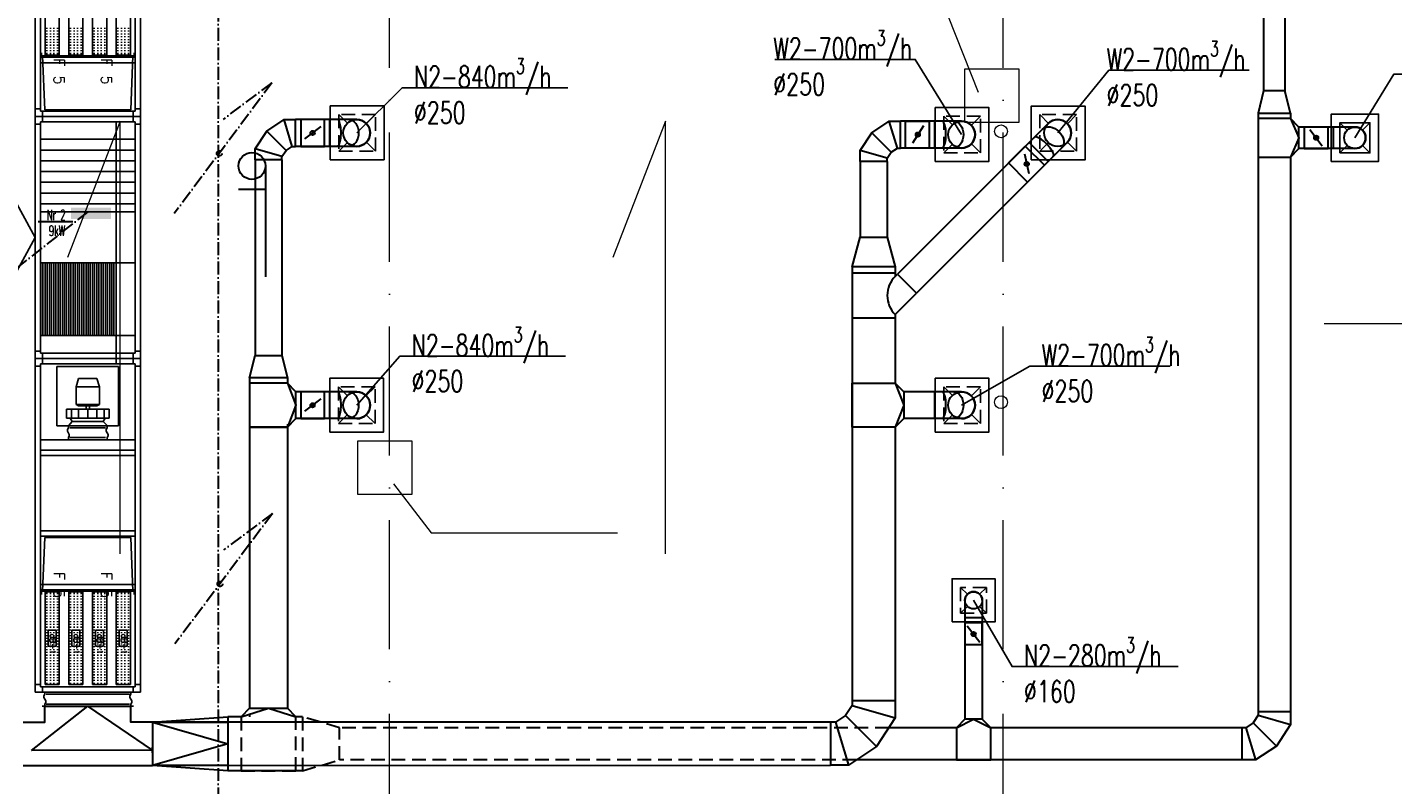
# Model space of a CAD drawing. Header units: millimetres. Extents: x -6513 to 30474, y -6915 to 65597.
# Tile 256 of 256: x 884 to 2153, y 31310 to 32014. Entities that reach past the tile are written whole.
import ezdxf

# ---------------------------------------------------------------- set-up
doc = ezdxf.new("R2010")
doc.units = ezdxf.units.MM
doc.linetypes.add('ACAD_ISO10W100', pattern=[18, 12, -3, 0, -3])
doc.linetypes.add('DASHED', pattern=[19.05, 12.7, -6.35])
for name, color, linetype in [('1', 8, 'Continuous'), ('DB_WM_nawiew-opis', 8, 'Continuous'), ('DB_WM_wywies-opis', 8, 'Continuous')]:
    doc.layers.add(name, color=color, linetype=linetype)
for name, color, linetype, lineweight in [('A_osie', 8, 'ACAD_ISO10W100', 5), ('cieńkie', 8, 'Continuous', 9), ('DB_WM_nawiew', 8, 'Continuous', 30), ('DB_WM_urządzenia', 8, 'Continuous', 30), ('DB_WM_wywiew', 8, 'Continuous', 30), ('DB_WM_ścianka nowa', 8, 'Continuous', 25), ('E_oświetlenie', 1, 'Continuous', 30), ('E_technologia', 1, 'ACAD_ISO10W100', 30), ('widokowe ARCHWIG', 8, 'Continuous', 5)]:
    doc.layers.add(name, color=color, linetype=linetype, lineweight=lineweight)
doc.styles.add('ROMANSS', font='romans.shx', dxfattribs={"width": 0.8, "oblique": 5})
doc.styles.add('SIMPLEXD', font='SIMPLEX.SHX', dxfattribs={"width": 0.6})
doc.styles.get("Standard").update_dxf_attribs({"font": 'txt.shx', "width": 0.9})

# ---------------------------------------------------------------- blocks, each defined once
blk = doc.blocks.new('A$C004C74A3')
at = {"layer": '1'}
for p, q in [((1285, 50), (2235, 50)), ((1285, 0), (2235, 0)), ((2210, 0), (2210, -880)), ((2235, 50), (2760, 50)), ((2235, 0), (2710, 0)), ((2260, 0), (2260, -880)), ((2690, 50), (2690, 0)), ((2710, 0), (2710, -880)), ((2760, 50), (2760, -930)), ((2760, 50), (5010, 50)), ((2760, 50), (2760, -930)), ((2810, 0), (4960, 0)), ((2810, 0), (2810, -880)), ((2830, 50), (2830, 0)), ((4940, 50), (4940, 0)), ((4960, 0), (4960, -880)), ((5010, 50), (5010, -930)), ((5010, 50), (5885, 50)), ((5010, 50), (5010, -930)), ((5060, 0), (5885, 0)), ((5060, 0), (5060, -880)), ((5080, 50), (5080, 0)), ((5860, 0), (5860, -880)), ((5885, 50), (6635, 50)), ((5885, 0), (6635, 0)), ((5910, 0), (5910, -880)), ((6610, 0), (6610, -880)), ((6635, 50), (7135, 50)), ((6635, 0), (7135, 0)), ((6660, 0), (6660, -880)), ((7110, 0), (7110, -880)), ((7135, 50), (8110, 50)), ((7135, 0), (8060, 0)), ((7160, 0), (7160, -880)), ((8040, 50), (8040, 0)), ((8060, 0), (8060, -880)), ((8110, 50), (8110, -930)), ((1329, -45), (2189, -45)), ((1935, -62), (1945, -62)), ((1935, -95), (1945, -95)), ((1961, -62), (1971, -62)), ((1961, -95), (1971, -95)), ((1988, -62), (1998, -62)), ((1988, -95), (1998, -95)), ((2014, -62), (2024, -62)), ((2014, -95), (2024, -95)), ((2040, -62), (2050, -62)), ((2040, -95), (2050, -95)), ((2066, -62), (2076, -62)), ((2066, -95), (2076, -95)), ((2092, -62), (2102, -62)), ((2092, -95), (2102, -95)), ((2118, -62), (2128, -62)), ((2118, -95), (2128, -95)), ((2144, -62), (2154, -62)), ((2144, -95), (2154, -95)), ((2167, -11), (2197, -11)), ((2170, -62), (2180, -62)), ((2170, -95), (2180, -95)), ((2189, -45), (2189, -177)), ((2197, -11), (2197, -871)), ((2197, -21), (2697, -41)), ((2697, -41), (2697, -841)), ((2760, -20), (2710, -20)), ((2760, -20), (2810, -20)), ((2972, -1), (2972, -881)), ((3072, -1), (3072, -881)), ((3172, -1), (3172, -881)), ((3272, -1), (3272, -881)), ((3372, -1), (3372, -881)), ((3472, -1), (3472, -881)), ((3572, -1), (3572, -881)), ((3647, -1), (3647, -881)), ((4119, -1), (4119, -881)), ((4794, -1), (4794, -881)), ((5010, -20), (4960, -20)), ((5010, -20), (5060, -20)), ((5764, -1), (5764, -881)), ((7172, -21), (6672, -41)), ((6672, -41), (6672, -841)), ((7202, -11), (7172, -11)), ((7172, -11), (7172, -871)), ((7179, -45), (7179, -177)), ((8039, -45), (7179, -45)), ((7198, -62), (7188, -62)), ((7198, -95), (7188, -95)), ((7224, -62), (7214, -62)), ((7224, -95), (7214, -95)), ((7250, -62), (7240, -62)), ((7250, -95), (7240, -95)), ((7276, -62), (7266, -62)), ((7276, -95), (7266, -95)), ((7302, -62), (7292, -62)), ((7302, -95), (7292, -95)), ((7328, -62), (7318, -62)), ((7328, -95), (7318, -95)), ((7354, -62), (7344, -62)), ((7354, -95), (7344, -95)), ((7380, -62), (7370, -62)), ((7380, -95), (7370, -95)), ((7407, -62), (7397, -62)), ((7407, -95), (7397, -95)), ((7433, -62), (7423, -62)), ((7433, -95), (7423, -95)), ((7459, -62), (7449, -62)), ((7459, -95), (7449, -95)), ((7485, -62), (7475, -62)), ((7485, -95), (7475, -95)), ((7511, -62), (7501, -62)), ((7511, -95), (7501, -95)), ((7537, -62), (7527, -62)), ((7537, -95), (7527, -95)), ((7534, -149), (7534, -74)), ((7534, -74), (7684, -74)), ((7563, -62), (7553, -62)), ((7563, -95), (7553, -95)), ((7589, -62), (7579, -62)), ((7589, -95), (7579, -95)), ((7615, -62), (7605, -62)), ((7615, -95), (7605, -95)), ((7641, -62), (7631, -62)), ((7641, -95), (7631, -95)), ((7667, -62), (7657, -62)), ((7667, -95), (7657, -95)), ((7693, -62), (7683, -62)), ((7693, -95), (7683, -95)), ((7684, -74), (7684, -149)), ((7719, -62), (7709, -62)), ((7719, -95), (7709, -95)), ((7745, -62), (7735, -62)), ((7745, -95), (7735, -95)), ((7771, -62), (7761, -62)), ((7771, -95), (7761, -95)), ((7797, -62), (7787, -62)), ((7797, -95), (7787, -95)), ((7823, -62), (7813, -62)), ((7823, -95), (7813, -95)), ((7850, -62), (7840, -62)), ((7850, -95), (7840, -95)), ((7876, -62), (7866, -62)), ((7876, -95), (7866, -95)), ((7902, -62), (7892, -62)), ((7902, -95), (7892, -95)), ((7928, -62), (7918, -62)), ((7928, -95), (7918, -95)), ((7954, -62), (7944, -62)), ((7954, -95), (7944, -95)), ((7980, -62), (7970, -62)), ((7980, -95), (7970, -95)), ((8006, -62), (7996, -62)), ((8006, -95), (7996, -95)), ((8032, -62), (8022, -62)), ((8032, -95), (8022, -95)), ((8039, -177), (8039, -45)), ((8110, -20), (8060, -20)), ((8110, -865), (8110, -15)), ((8130, -40), (8110, -40)), ((8145, -49), (8130, -40)), ((8130, -826), (8130, -54)), ((8160, -49), (8145, -49)), ((8190, -31), (8160, -49)), ((8205, -31), (8190, -31)), ((8220, -40), (8205, -31)), ((8240, -40), (8220, -40)), ((8220, -826), (8220, -54)), ((8240, -865), (8240, -15)), ((2189, -177), (1329, -177)), ((1935, -128), (1945, -128)), ((1935, -161), (1945, -161)), ((1961, -128), (1971, -128)), ((1961, -161), (1971, -161)), ((1988, -128), (1998, -128)), ((1988, -161), (1998, -161)), ((2014, -128), (2024, -128)), ((2014, -161), (2024, -161)), ((2040, -128), (2050, -128)), ((2040, -161), (2050, -161)), ((2066, -128), (2076, -128)), ((2066, -161), (2076, -161)), ((2092, -128), (2102, -128)), ((2092, -161), (2102, -161)), ((2118, -128), (2128, -128)), ((2118, -161), (2128, -161)), ((2144, -128), (2154, -128)), ((2144, -161), (2154, -161)), ((2170, -128), (2180, -128)), ((2170, -161), (2180, -161)), ((2808, -177), (5058, -177)), ((4119, -197), (4794, -197)), ((4119, -217), (4794, -217)), ((4119, -237), (4794, -237)), ((5084, -727), (5084, -155)), ((5084, -155), (5634, -155)), ((5564, -243), (5479, -243)), ((5479, -243), (5479, -639)), ((5564, -639), (5564, -243)), ((5634, -727), (5634, -155)), ((5634, -646), (5634, -236)), ((5714, -252), (5684, -270)), ((5729, -252), (5714, -252)), ((5744, -261), (5729, -252)), ((5764, -646), (5764, -236)), ((7179, -177), (8039, -177)), ((7198, -128), (7188, -128)), ((7198, -161), (7188, -161)), ((7224, -128), (7214, -128)), ((7224, -161), (7214, -161)), ((7250, -128), (7240, -128)), ((7250, -161), (7240, -161)), ((7276, -128), (7266, -128)), ((7276, -161), (7266, -161)), ((7302, -128), (7292, -128)), ((7302, -161), (7292, -161)), ((7328, -128), (7318, -128)), ((7328, -161), (7318, -161)), ((7354, -128), (7344, -128)), ((7354, -161), (7344, -161)), ((7380, -128), (7370, -128)), ((7380, -161), (7370, -161)), ((7407, -128), (7397, -128)), ((7407, -161), (7397, -161)), ((7433, -128), (7423, -128)), ((7433, -161), (7423, -161)), ((7459, -128), (7449, -128)), ((7459, -161), (7449, -161)), ((7485, -128), (7475, -128)), ((7485, -161), (7475, -161)), ((7511, -128), (7501, -128)), ((7511, -161), (7501, -161)), ((7537, -128), (7527, -128)), ((7537, -161), (7527, -161)), ((7684, -149), (7534, -149)), ((7563, -128), (7553, -128)), ((7563, -161), (7553, -161)), ((7589, -128), (7579, -128)), ((7589, -161), (7579, -161)), ((7615, -128), (7605, -128)), ((7615, -161), (7605, -161)), ((7641, -128), (7631, -128)), ((7641, -161), (7631, -161)), ((7667, -128), (7657, -128)), ((7667, -161), (7657, -161)), ((7693, -128), (7683, -128)), ((7693, -161), (7683, -161)), ((7719, -128), (7709, -128)), ((7719, -161), (7709, -161)), ((7745, -128), (7735, -128)), ((7745, -161), (7735, -161)), ((7771, -128), (7761, -128)), ((7771, -161), (7761, -161)), ((7797, -128), (7787, -128)), ((7797, -161), (7787, -161)), ((7823, -128), (7813, -128)), ((7823, -161), (7813, -161)), ((7850, -128), (7840, -128)), ((7850, -161), (7840, -161)), ((7876, -128), (7866, -128)), ((7876, -161), (7866, -161)), ((7902, -128), (7892, -128)), ((7902, -161), (7892, -161)), ((7928, -128), (7918, -128)), ((7928, -161), (7918, -161)), ((7954, -128), (7944, -128)), ((7954, -161), (7944, -161)), ((7980, -128), (7970, -128)), ((7980, -161), (7970, -161)), ((8006, -128), (7996, -128)), ((8006, -161), (7996, -161)), ((8032, -128), (8022, -128)), ((8032, -161), (8022, -161)), ((1329, -265), (2189, -265)), ((1935, -282), (1945, -282)), ((1935, -315), (1945, -315)), ((1935, -348), (1945, -348)), ((1961, -282), (1971, -282)), ((1961, -315), (1971, -315)), ((1961, -348), (1971, -348)), ((1988, -282), (1998, -282)), ((1988, -315), (1998, -315)), ((1988, -348), (1998, -348)), ((2014, -282), (2024, -282)), ((2014, -315), (2024, -315)), ((2014, -348), (2024, -348)), ((2040, -282), (2050, -282)), ((2040, -315), (2050, -315)), ((2040, -348), (2050, -348)), ((2066, -282), (2076, -282)), ((2066, -315), (2076, -315)), ((2066, -348), (2076, -348)), ((2092, -282), (2102, -282)), ((2092, -315), (2102, -315)), ((2092, -348), (2102, -348)), ((2118, -282), (2128, -282)), ((2118, -315), (2128, -315)), ((2118, -348), (2128, -348)), ((2144, -282), (2154, -282)), ((2144, -315), (2154, -315)), ((2144, -348), (2154, -348)), ((2170, -282), (2180, -282)), ((2170, -315), (2180, -315)), ((2170, -348), (2180, -348)), ((2189, -265), (2189, -397)), ((4119, -257), (4794, -257)), ((4119, -277), (4794, -277)), ((4119, -297), (4794, -297)), ((4119, -317), (4794, -317)), ((4119, -337), (4794, -337)), ((4119, -357), (4794, -357)), ((4119, -377), (4794, -377)), ((5194, -355), (5271, -333)), ((5194, -528), (5194, -355)), ((5437, -333), (5271, -333)), ((5271, -333), (5271, -549)), ((5450, -355), (5437, -333)), ((5437, -549), (5437, -333)), ((5450, -528), (5450, -355)), ((5564, -289), (5480, -289)), ((5564, -355), (5480, -355)), ((5595, -297), (5564, -279)), ((5595, -297), (5633, -261)), ((5595, -585), (5595, -297)), ((5654, -261), (5634, -261)), ((5669, -270), (5654, -261)), ((5654, -607), (5654, -275)), ((5684, -270), (5669, -270)), ((5764, -261), (5744, -261)), ((5744, -607), (5744, -275)), ((7179, -265), (7179, -397)), ((8039, -265), (7179, -265)), ((7198, -282), (7188, -282)), ((7198, -315), (7188, -315)), ((7198, -348), (7188, -348)), ((7224, -282), (7214, -282)), ((7224, -315), (7214, -315)), ((7224, -348), (7214, -348)), ((7250, -282), (7240, -282)), ((7250, -315), (7240, -315)), ((7250, -348), (7240, -348)), ((7276, -282), (7266, -282)), ((7276, -315), (7266, -315)), ((7276, -348), (7266, -348)), ((7302, -282), (7292, -282)), ((7302, -315), (7292, -315)), ((7302, -348), (7292, -348)), ((7328, -282), (7318, -282)), ((7328, -315), (7318, -315)), ((7328, -348), (7318, -348)), ((7354, -282), (7344, -282)), ((7354, -315), (7344, -315)), ((7354, -348), (7344, -348)), ((7380, -282), (7370, -282)), ((7380, -315), (7370, -315)), ((7380, -348), (7370, -348)), ((7407, -282), (7397, -282)), ((7407, -315), (7397, -315)), ((7407, -348), (7397, -348)), ((7433, -282), (7423, -282)), ((7433, -315), (7423, -315)), ((7433, -348), (7423, -348)), ((7459, -282), (7449, -282)), ((7459, -315), (7449, -315)), ((7459, -348), (7449, -348)), ((7485, -282), (7475, -282)), ((7485, -315), (7475, -315)), ((7485, -348), (7475, -348)), ((7511, -282), (7501, -282)), ((7511, -315), (7501, -315)), ((7511, -348), (7501, -348)), ((7537, -282), (7527, -282)), ((7537, -315), (7527, -315)), ((7537, -348), (7527, -348)), ((7534, -369), (7534, -294)), ((7534, -294), (7684, -294)), ((7684, -369), (7534, -369)), ((7563, -282), (7553, -282)), ((7563, -315), (7553, -315)), ((7563, -348), (7553, -348)), ((7589, -282), (7579, -282)), ((7589, -315), (7579, -315)), ((7589, -348), (7579, -348)), ((7615, -282), (7605, -282)), ((7615, -315), (7605, -315)), ((7615, -348), (7605, -348)), ((7641, -282), (7631, -282)), ((7641, -315), (7631, -315)), ((7641, -348), (7631, -348)), ((7667, -282), (7657, -282)), ((7667, -315), (7657, -315)), ((7667, -348), (7657, -348)), ((7693, -282), (7683, -282)), ((7693, -315), (7683, -315)), ((7693, -348), (7683, -348)), ((7684, -294), (7684, -369)), ((7719, -282), (7709, -282)), ((7719, -315), (7709, -315)), ((7719, -348), (7709, -348)), ((7745, -282), (7735, -282)), ((7745, -315), (7735, -315)), ((7745, -348), (7735, -348)), ((7771, -282), (7761, -282)), ((7771, -315), (7761, -315)), ((7771, -348), (7761, -348)), ((7797, -282), (7787, -282)), ((7797, -315), (7787, -315)), ((7797, -348), (7787, -348)), ((7823, -282), (7813, -282)), ((7823, -315), (7813, -315)), ((7823, -348), (7813, -348)), ((7850, -282), (7840, -282)), ((7850, -315), (7840, -315)), ((7850, -348), (7840, -348)), ((7876, -282), (7866, -282)), ((7876, -315), (7866, -315)), ((7876, -348), (7866, -348)), ((7902, -282), (7892, -282)), ((7902, -315), (7892, -315)), ((7902, -348), (7892, -348)), ((7928, -282), (7918, -282)), ((7928, -315), (7918, -315)), ((7928, -348), (7918, -348)), ((7954, -282), (7944, -282)), ((7954, -315), (7944, -315)), ((7954, -348), (7944, -348)), ((7980, -282), (7970, -282)), ((7980, -315), (7970, -315)), ((7980, -348), (7970, -348)), ((8006, -282), (7996, -282)), ((8006, -315), (7996, -315)), ((8006, -348), (7996, -348)), ((8032, -282), (8022, -282)), ((8032, -315), (8022, -315)), ((8032, -348), (8022, -348)), ((8039, -397), (8039, -265)), ((2189, -397), (1329, -397)), ((1329, -485), (2189, -485)), ((1935, -381), (1945, -381)), ((1935, -502), (1945, -502)), ((1961, -381), (1971, -381)), ((1961, -502), (1971, -502)), ((1988, -381), (1998, -381)), ((1988, -502), (1998, -502)), ((2014, -381), (2024, -381)), ((2014, -502), (2024, -502)), ((2040, -381), (2050, -381)), ((2040, -502), (2050, -502)), ((2066, -381), (2076, -381)), ((2066, -502), (2076, -502)), ((2092, -381), (2102, -381)), ((2092, -502), (2102, -502)), ((2118, -381), (2128, -381)), ((2118, -502), (2128, -502)), ((2144, -381), (2154, -381)), ((2144, -502), (2154, -502)), ((2170, -381), (2180, -381)), ((2170, -502), (2180, -502)), ((2189, -485), (2189, -617)), ((4119, -397), (4794, -397)), ((4119, -417), (4794, -417)), ((4119, -437), (4794, -437)), ((4119, -457), (4794, -457)), ((4119, -477), (4794, -477)), ((4119, -497), (4794, -497)), ((5450, -426), (5480, -426)), ((5450, -456), (5480, -456)), ((5564, -441), (5480, -441)), ((7179, -397), (8039, -397)), ((7179, -485), (7179, -617)), ((8039, -485), (7179, -485)), ((7198, -381), (7188, -381)), ((7198, -502), (7188, -502)), ((7224, -381), (7214, -381)), ((7224, -502), (7214, -502)), ((7250, -381), (7240, -381)), ((7250, -502), (7240, -502)), ((7276, -381), (7266, -381)), ((7276, -502), (7266, -502)), ((7302, -381), (7292, -381)), ((7302, -502), (7292, -502)), ((7328, -381), (7318, -381)), ((7328, -502), (7318, -502)), ((7354, -381), (7344, -381)), ((7354, -502), (7344, -502)), ((7380, -381), (7370, -381)), ((7380, -502), (7370, -502)), ((7407, -381), (7397, -381)), ((7407, -502), (7397, -502)), ((7433, -381), (7423, -381)), ((7433, -502), (7423, -502)), ((7459, -381), (7449, -381)), ((7459, -502), (7449, -502)), ((7485, -381), (7475, -381)), ((7485, -502), (7475, -502)), ((7511, -381), (7501, -381)), ((7511, -502), (7501, -502)), ((7537, -381), (7527, -381)), ((7537, -502), (7527, -502)), ((7563, -381), (7553, -381)), ((7563, -502), (7553, -502)), ((7589, -381), (7579, -381)), ((7589, -502), (7579, -502)), ((7615, -381), (7605, -381)), ((7615, -502), (7605, -502)), ((7641, -381), (7631, -381)), ((7641, -502), (7631, -502)), ((7667, -381), (7657, -381)), ((7667, -502), (7657, -502)), ((7693, -381), (7683, -381)), ((7693, -502), (7683, -502)), ((7719, -381), (7709, -381)), ((7719, -502), (7709, -502)), ((7745, -381), (7735, -381)), ((7745, -502), (7735, -502)), ((7771, -381), (7761, -381)), ((7771, -502), (7761, -502)), ((7797, -381), (7787, -381)), ((7797, -502), (7787, -502)), ((7823, -381), (7813, -381)), ((7823, -502), (7813, -502)), ((7850, -381), (7840, -381)), ((7850, -502), (7840, -502)), ((7876, -381), (7866, -381)), ((7876, -502), (7866, -502)), ((7902, -381), (7892, -381)), ((7902, -502), (7892, -502)), ((7928, -381), (7918, -381)), ((7928, -502), (7918, -502)), ((7954, -381), (7944, -381)), ((7954, -502), (7944, -502)), ((7980, -381), (7970, -381)), ((7980, -502), (7970, -502)), ((8006, -381), (7996, -381)), ((8006, -502), (7996, -502)), ((8032, -381), (8022, -381)), ((8032, -502), (8022, -502)), ((8039, -617), (8039, -485)), ((2189, -617), (1329, -617)), ((1935, -535), (1945, -535)), ((1935, -568), (1945, -568)), ((1935, -601), (1945, -601)), ((1961, -535), (1971, -535)), ((1961, -568), (1971, -568)), ((1961, -601), (1971, -601)), ((1988, -535), (1998, -535)), ((1988, -568), (1998, -568)), ((1988, -601), (1998, -601)), ((2014, -535), (2024, -535)), ((2014, -568), (2024, -568)), ((2014, -601), (2024, -601)), ((2040, -535), (2050, -535)), ((2040, -568), (2050, -568)), ((2040, -601), (2050, -601)), ((2066, -535), (2076, -535)), ((2066, -568), (2076, -568)), ((2066, -601), (2076, -601)), ((2092, -535), (2102, -535)), ((2092, -568), (2102, -568)), ((2092, -601), (2102, -601)), ((2118, -535), (2128, -535)), ((2118, -568), (2128, -568)), ((2118, -601), (2128, -601)), ((2144, -535), (2154, -535)), ((2144, -568), (2154, -568)), ((2144, -601), (2154, -601)), ((2170, -535), (2180, -535)), ((2170, -568), (2180, -568)), ((2170, -601), (2180, -601)), ((4119, -517), (4794, -517)), ((4119, -537), (4794, -537)), ((4119, -557), (4794, -557)), ((4119, -577), (4794, -577)), ((4119, -597), (4794, -597)), ((4119, -617), (4794, -617)), ((5271, -549), (5194, -528)), ((5271, -549), (5437, -549)), ((5450, -528), (5437, -549)), ((5564, -528), (5480, -528)), ((5564, -593), (5480, -593)), ((5595, -585), (5564, -603)), ((5634, -621), (5595, -585)), ((5654, -621), (5634, -621)), ((5669, -630), (5654, -621)), ((5684, -630), (5669, -630)), ((5714, -612), (5684, -630)), ((5729, -612), (5714, -612)), ((5744, -621), (5729, -612)), ((5764, -621), (5744, -621)), ((7179, -617), (8039, -617)), ((7198, -535), (7188, -535)), ((7198, -568), (7188, -568)), ((7198, -601), (7188, -601)), ((7224, -535), (7214, -535)), ((7224, -568), (7214, -568)), ((7224, -601), (7214, -601)), ((7250, -535), (7240, -535)), ((7250, -568), (7240, -568)), ((7250, -601), (7240, -601)), ((7276, -535), (7266, -535)), ((7276, -568), (7266, -568)), ((7276, -601), (7266, -601)), ((7302, -535), (7292, -535)), ((7302, -568), (7292, -568)), ((7302, -601), (7292, -601)), ((7328, -535), (7318, -535)), ((7328, -568), (7318, -568)), ((7328, -601), (7318, -601)), ((7354, -535), (7344, -535)), ((7354, -568), (7344, -568)), ((7354, -601), (7344, -601)), ((7380, -535), (7370, -535)), ((7380, -568), (7370, -568)), ((7380, -601), (7370, -601)), ((7407, -535), (7397, -535)), ((7407, -568), (7397, -568)), ((7407, -601), (7397, -601)), ((7433, -535), (7423, -535)), ((7433, -568), (7423, -568)), ((7433, -601), (7423, -601)), ((7459, -535), (7449, -535)), ((7459, -568), (7449, -568)), ((7459, -601), (7449, -601)), ((7485, -535), (7475, -535)), ((7485, -568), (7475, -568)), ((7485, -601), (7475, -601)), ((7511, -535), (7501, -535)), ((7511, -568), (7501, -568)), ((7511, -601), (7501, -601)), ((7537, -535), (7527, -535)), ((7537, -568), (7527, -568)), ((7537, -601), (7527, -601)), ((7534, -589), (7534, -514)), ((7534, -514), (7684, -514)), ((7684, -589), (7534, -589)), ((7563, -535), (7553, -535)), ((7563, -568), (7553, -568)), ((7563, -601), (7553, -601)), ((7589, -535), (7579, -535)), ((7589, -568), (7579, -568)), ((7589, -601), (7579, -601)), ((7615, -535), (7605, -535)), ((7615, -568), (7605, -568)), ((7615, -601), (7605, -601)), ((7641, -535), (7631, -535)), ((7641, -568), (7631, -568)), ((7641, -601), (7631, -601)), ((7667, -535), (7657, -535)), ((7667, -568), (7657, -568)), ((7667, -601), (7657, -601)), ((7693, -535), (7683, -535)), ((7693, -568), (7683, -568)), ((7693, -601), (7683, -601)), ((7684, -514), (7684, -589)), ((7719, -535), (7709, -535)), ((7719, -568), (7709, -568)), ((7719, -601), (7709, -601)), ((7745, -535), (7735, -535)), ((7745, -568), (7735, -568)), ((7745, -601), (7735, -601)), ((7771, -535), (7761, -535)), ((7771, -568), (7761, -568)), ((7771, -601), (7761, -601)), ((7797, -535), (7787, -535)), ((7797, -568), (7787, -568)), ((7797, -601), (7787, -601)), ((7823, -535), (7813, -535)), ((7823, -568), (7813, -568)), ((7823, -601), (7813, -601)), ((7850, -535), (7840, -535)), ((7850, -568), (7840, -568)), ((7850, -601), (7840, -601)), ((7876, -535), (7866, -535)), ((7876, -568), (7866, -568)), ((7876, -601), (7866, -601)), ((7902, -535), (7892, -535)), ((7902, -568), (7892, -568)), ((7902, -601), (7892, -601)), ((7928, -535), (7918, -535)), ((7928, -568), (7918, -568)), ((7928, -601), (7918, -601)), ((7954, -535), (7944, -535)), ((7954, -568), (7944, -568)), ((7954, -601), (7944, -601)), ((7980, -535), (7970, -535)), ((7980, -568), (7970, -568)), ((7980, -601), (7970, -601)), ((8006, -535), (7996, -535)), ((8006, -568), (7996, -568)), ((8006, -601), (7996, -601)), ((8032, -535), (8022, -535)), ((8032, -568), (8022, -568)), ((8032, -601), (8022, -601)), ((1329, -705), (2189, -705)), ((1935, -722), (1945, -722)), ((1935, -755), (1945, -755)), ((1961, -722), (1971, -722)), ((1961, -755), (1971, -755)), ((1988, -722), (1998, -722)), ((1988, -755), (1998, -755)), ((2014, -722), (2024, -722)), ((2014, -755), (2024, -755)), ((2040, -722), (2050, -722)), ((2040, -755), (2050, -755)), ((2066, -722), (2076, -722)), ((2066, -755), (2076, -755)), ((2092, -722), (2102, -722)), ((2092, -755), (2102, -755)), ((2118, -722), (2128, -722)), ((2118, -755), (2128, -755)), ((2144, -722), (2154, -722)), ((2144, -755), (2154, -755)), ((2170, -722), (2180, -722)), ((2170, -755), (2180, -755)), ((2189, -705), (2189, -837)), ((4119, -637), (4794, -637)), ((4119, -657), (4794, -657)), ((4119, -677), (4794, -677)), ((4119, -697), (4794, -697)), ((4119, -717), (4794, -717)), ((4119, -737), (4794, -737)), ((4119, -757), (4794, -757)), ((5634, -727), (5084, -727)), ((5479, -639), (5564, -639)), ((7179, -705), (7179, -837)), ((8039, -705), (7179, -705)), ((7198, -722), (7188, -722)), ((7198, -755), (7188, -755)), ((7224, -722), (7214, -722)), ((7224, -755), (7214, -755)), ((7250, -722), (7240, -722)), ((7250, -755), (7240, -755)), ((7276, -722), (7266, -722)), ((7276, -755), (7266, -755)), ((7302, -722), (7292, -722)), ((7302, -755), (7292, -755)), ((7328, -722), (7318, -722)), ((7328, -755), (7318, -755)), ((7354, -722), (7344, -722)), ((7354, -755), (7344, -755)), ((7380, -722), (7370, -722)), ((7380, -755), (7370, -755)), ((7407, -722), (7397, -722)), ((7407, -755), (7397, -755)), ((7433, -722), (7423, -722)), ((7433, -755), (7423, -755)), ((7459, -722), (7449, -722)), ((7459, -755), (7449, -755)), ((7485, -722), (7475, -722)), ((7485, -755), (7475, -755)), ((7511, -722), (7501, -722)), ((7511, -755), (7501, -755)), ((7537, -722), (7527, -722)), ((7537, -755), (7527, -755)), ((7534, -809), (7534, -734)), ((7534, -734), (7684, -734)), ((7563, -722), (7553, -722)), ((7563, -755), (7553, -755)), ((7589, -722), (7579, -722)), ((7589, -755), (7579, -755)), ((7615, -722), (7605, -722)), ((7615, -755), (7605, -755)), ((7641, -722), (7631, -722)), ((7641, -755), (7631, -755)), ((7667, -722), (7657, -722)), ((7667, -755), (7657, -755)), ((7693, -722), (7683, -722)), ((7693, -755), (7683, -755)), ((7684, -734), (7684, -809)), ((7719, -722), (7709, -722)), ((7719, -755), (7709, -755)), ((7745, -722), (7735, -722)), ((7745, -755), (7735, -755)), ((7771, -722), (7761, -722)), ((7771, -755), (7761, -755)), ((7797, -722), (7787, -722)), ((7797, -755), (7787, -755)), ((7823, -722), (7813, -722)), ((7823, -755), (7813, -755)), ((7850, -722), (7840, -722)), ((7850, -755), (7840, -755)), ((7876, -722), (7866, -722)), ((7876, -755), (7866, -755)), ((7902, -722), (7892, -722)), ((7902, -755), (7892, -755)), ((7928, -722), (7918, -722)), ((7928, -755), (7918, -755)), ((7954, -722), (7944, -722)), ((7954, -755), (7944, -755)), ((7980, -722), (7970, -722)), ((7980, -755), (7970, -755)), ((8006, -722), (7996, -722)), ((8006, -755), (7996, -755)), ((8032, -722), (8022, -722)), ((8032, -755), (8022, -755)), ((8039, -837), (8039, -705)), ((1285, -880), (2235, -880)), ((2235, -880), (1285, -880)), ((2189, -837), (1329, -837)), ((1935, -788), (1945, -788)), ((1935, -821), (1945, -821)), ((1961, -788), (1971, -788)), ((1961, -821), (1971, -821)), ((1988, -788), (1998, -788)), ((1988, -821), (1998, -821)), ((2014, -788), (2024, -788)), ((2014, -821), (2024, -821)), ((2040, -788), (2050, -788)), ((2040, -821), (2050, -821)), ((2066, -788), (2076, -788)), ((2066, -821), (2076, -821)), ((2092, -788), (2102, -788)), ((2092, -821), (2102, -821)), ((2118, -788), (2128, -788)), ((2118, -821), (2128, -821)), ((2144, -788), (2154, -788)), ((2144, -821), (2154, -821)), ((2197, -871), (2167, -871)), ((2170, -788), (2180, -788)), ((2170, -821), (2180, -821)), ((2697, -841), (2197, -861)), ((2235, -880), (2710, -880)), ((2710, -880), (2235, -880)), ((2690, -930), (2690, -880)), ((2760, -860), (2710, -860)), ((2760, -860), (2810, -860)), ((2810, -880), (4960, -880)), ((4960, -880), (2810, -880)), ((2830, -930), (2830, -880)), ((4119, -777), (4794, -777)), ((4119, -797), (4794, -797)), ((4119, -817), (4794, -817)), ((4119, -837), (4794, -837)), ((4119, -857), (4794, -857)), ((4119, -877), (4794, -877)), ((4940, -930), (4940, -880)), ((5010, -860), (4960, -860)), ((5010, -860), (5060, -860)), ((5060, -880), (5885, -880)), ((5885, -880), (5060, -880)), ((5080, -930), (5080, -880)), ((5885, -880), (6635, -880)), ((6635, -880), (5885, -880)), ((6635, -880), (7135, -880)), ((7135, -880), (6635, -880)), ((6672, -841), (7172, -861)), ((7135, -880), (8060, -880)), ((8060, -880), (7135, -880)), ((7172, -871), (7202, -871)), ((7179, -837), (8039, -837)), ((7198, -788), (7188, -788)), ((7198, -821), (7188, -821)), ((7224, -788), (7214, -788)), ((7224, -821), (7214, -821)), ((7250, -788), (7240, -788)), ((7250, -821), (7240, -821)), ((7276, -788), (7266, -788)), ((7276, -821), (7266, -821)), ((7302, -788), (7292, -788)), ((7302, -821), (7292, -821)), ((7328, -788), (7318, -788)), ((7328, -821), (7318, -821)), ((7354, -788), (7344, -788)), ((7354, -821), (7344, -821)), ((7380, -788), (7370, -788)), ((7380, -821), (7370, -821)), ((7407, -788), (7397, -788)), ((7407, -821), (7397, -821)), ((7433, -788), (7423, -788)), ((7433, -821), (7423, -821)), ((7459, -788), (7449, -788)), ((7459, -821), (7449, -821)), ((7485, -788), (7475, -788)), ((7485, -821), (7475, -821)), ((7511, -788), (7501, -788)), ((7511, -821), (7501, -821)), ((7537, -788), (7527, -788)), ((7537, -821), (7527, -821)), ((7684, -809), (7534, -809)), ((7563, -788), (7553, -788)), ((7563, -821), (7553, -821)), ((7589, -788), (7579, -788)), ((7589, -821), (7579, -821)), ((7615, -788), (7605, -788)), ((7615, -821), (7605, -821)), ((7641, -788), (7631, -788)), ((7641, -821), (7631, -821)), ((7667, -788), (7657, -788)), ((7667, -821), (7657, -821)), ((7693, -788), (7683, -788)), ((7693, -821), (7683, -821)), ((7719, -788), (7709, -788)), ((7719, -821), (7709, -821)), ((7745, -788), (7735, -788)), ((7745, -821), (7735, -821)), ((7771, -788), (7761, -788)), ((7771, -821), (7761, -821)), ((7797, -788), (7787, -788)), ((7797, -821), (7787, -821)), ((7823, -788), (7813, -788)), ((7823, -821), (7813, -821)), ((7850, -788), (7840, -788)), ((7850, -821), (7840, -821)), ((7876, -788), (7866, -788)), ((7876, -821), (7866, -821)), ((7902, -788), (7892, -788)), ((7902, -821), (7892, -821)), ((7928, -788), (7918, -788)), ((7928, -821), (7918, -821)), ((7954, -788), (7944, -788)), ((7954, -821), (7944, -821)), ((7980, -788), (7970, -788)), ((7980, -821), (7970, -821)), ((8006, -788), (7996, -788)), ((8006, -821), (7996, -821)), ((8032, -788), (8022, -788)), ((8032, -821), (8022, -821)), ((8040, -930), (8040, -880)), ((8110, -860), (8060, -860)), ((8130, -840), (8110, -840)), ((8145, -849), (8130, -840)), ((8160, -849), (8145, -849)), ((8190, -831), (8160, -849)), ((8205, -831), (8190, -831)), ((8220, -840), (8205, -831)), ((8240, -840), (8220, -840)), ((1285, -930), (2235, -930)), ((2235, -930), (1285, -930)), ((2235, -930), (2760, -930)), ((2760, -930), (2235, -930)), ((2760, -930), (5010, -930)), ((5010, -930), (2760, -930)), ((5010, -930), (5885, -930)), ((5885, -930), (5010, -930)), ((5885, -930), (6635, -930)), ((6635, -930), (5885, -930)), ((6635, -930), (7135, -930)), ((7135, -930), (6635, -930)), ((7135, -930), (8110, -930)), ((8110, -930), (7135, -930))]:
    blk.add_line(p, q, dxfattribs=at)
for s, height, p in [('dB-1', 52, (7567, -129)), ('F 5', 97, (2220, -315)), ('F 5', 97, (6993, -315)), ('dB-1', 52, (7567, -352)), ('dB-1', 52, (7567, -569)), ('F 5', 97, (2220, -755)), ('F 5', 97, (6993, -755)), ('dB-1', 52, (7567, -792))]:
    blk.add_text(s, height=height, dxfattribs=at).set_placement(p)

msp = doc.modelspace()

# ---------------------------------------------------------------- hatches: boundary and pattern name
at = {"layer": 'DB_WM_nawiew'}
h = msp.add_hatch(color=256, dxfattribs=at)
edge = h.paths.add_edge_path()
edge.add_arc((2081.554, 31910.875), 2, 0, 360)
h = msp.add_hatch(color=256, dxfattribs=at)
edge = h.paths.add_edge_path()
edge.add_arc((1148.948, 31662.366), 2, 0, 360)
h = msp.add_hatch(color=256, dxfattribs=at)
edge = h.paths.add_edge_path()
edge.add_arc((1763.183, 31449.597), 2, 0, 360)
at = {"layer": 'DB_WM_wywiew'}
h = msp.add_hatch(color=256, dxfattribs=at)
edge = h.paths.add_edge_path()
edge.add_arc((1711.393, 31913.875), 2, 0, 360)
h = msp.add_hatch(color=256, dxfattribs=at)
edge = h.paths.add_edge_path()
edge.add_arc((1812.58, 31886.623), 2, 0, 360)
at = {"layer": 'E_oświetlenie'}
msp.add_hatch(color=256, dxfattribs=at).paths.add_polyline_path([(924.572, 31835.272), (961.697, 31835.272), (961.697, 31846.024), (924.572, 31846.024)])

# ---------------------------------------------------------------- linework, layer by layer
at = {"layer": 'A_osie', "color": 252, "ltscale": 10}
for p, q in [((1220.554, 30715.143), (1220.554, 32567.24)), ((1790.554, 30715.143), (1790.554, 32567.24))]:
    msp.add_line(p, q, dxfattribs=at)
at = {"layer": 'cieńkie', "color": 252}
for p, q in [((1767.771, 31952.922), (1663.102, 32218.494)), ((2088.942, 31738.347), (2328.925, 31738.347)), ((1224.144, 31589.236), (1259.057, 31543.901)), ((1259.057, 31543.901), (1432.21, 31543.901))]:
    msp.add_line(p, q, dxfattribs=at)
for points in [[(1755.112, 31975.067), (1805.112, 31975.067), (1805.112, 31925.067), (1755.112, 31925.067)], [(1755.112, 31975.067), (1805.112, 31975.067), (1805.112, 31925.067), (1755.112, 31925.067)], [(1191.115, 31629.375), (1241.115, 31629.375), (1241.115, 31579.375), (1191.115, 31579.375)], [(1191.115, 31629.375), (1241.115, 31629.375), (1241.115, 31579.375), (1191.115, 31579.375)]]:
    msp.add_lwpolyline(points, close=True, dxfattribs=at)
for centre in [(1788.679, 31916.859), (1788.679, 31665.167)]:
    msp.add_circle(centre, 6, dxfattribs=at)
at = {"layer": 'DB_WM_nawiew'}
for p, q in [((2032.554, 32078.911), (2032.554, 31954.575)), ((2052.554, 32078.911), (2052.554, 31954.019)), ((1189.948, 31927.929), (1132.948, 31927.929)), ((1164.948, 31902.929), (1164.948, 31927.929)), ((2117.554, 31920.875), (2065.554, 31920.875)), ((2097.554, 31900.875), (2097.554, 31920.875)), ((1189.948, 31902.929), (1132.948, 31902.929)), ((2117.554, 31900.875), (2065.554, 31900.875)), ((1095.448, 31890.429), (1095.448, 31708.566)), ((1120.448, 31890.429), (1120.448, 31708.566)), ((1090.198, 31687.866), (1090.198, 31380.675)), ((1125.698, 31687.866), (1125.698, 31682.866)), ((1189.948, 31674.866), (1133.448, 31674.866)), ((1164.948, 31649.866), (1164.948, 31674.866)), ((1189.948, 31649.866), (1133.448, 31649.866)), ((1125.698, 31641.866), (1090.198, 31641.866)), ((1125.698, 31644.666), (1125.698, 31380.675)), ((1755.183, 31481.032), (1755.183, 31370.675)), ((1771.183, 31481.032), (1771.183, 31370.675)), ((1755.183, 31465.032), (1771.183, 31465.032)), ((1082.448, 31372.675), (1070.065, 31372.675)), ((1090.198, 31375.106), (1090.198, 31372.675)), ((1139.448, 31372.675), (1133.448, 31372.675)), ((1139.448, 31322.675), (1070.065, 31322.675))]:
    msp.add_line(p, q, dxfattribs=at)
at = {"layer": 'DB_WM_nawiew', "linetype": 'DASHED'}
for p, q in [((1684.294, 31362.675), (1173.948, 31362.675)), ((1654.149, 31332.675), (1173.948, 31332.675))]:
    msp.add_line(p, q, dxfattribs=at)
at = {"layer": 'DB_WM_nawiew'}
for points in [[(2052.554, 31954.575), (2032.554, 31954.575), (2027.554, 31933.875), (2057.554, 31933.875), (2052.554, 31954.575)], [(1095.448, 31890.429), (1095.448, 31900.477), (1106.257, 31917.121), (1122.463, 31927.929), (1132.948, 31927.929)], [(1130.035, 31902.929), (1122.463, 31927.929)], [(1132.948, 31902.929), (1132.948, 31915.429), (1132.948, 31927.929)], [(2027.554, 31933.875), (2027.554, 31374.179)], [(2065.554, 31920.875), (2057.554, 31928.875), (2027.554, 31928.875), (2027.554, 31892.875), (2057.554, 31892.875), (2065.554, 31900.875), (2065.554, 31920.875)], [(2057.554, 31933.875), (2057.554, 31928.875)], [(2057.554, 31928.875), (2065.554, 31910.875), (2057.554, 31892.875)], [(1124.284, 31899.093), (1106.257, 31917.121)], [(1132.948, 31902.929), (1132.948, 31915.429)], [(1156.554, 31921.436), (1141.552, 31909.759)], [(2075.547, 31918.481), (2087.224, 31903.478)], [(1120.448, 31893.342), (1095.448, 31900.477)], [(1120.448, 31890.429), (1120.448, 31893.342), (1124.284, 31899.093), (1130.035, 31902.929), (1132.948, 31902.929)], [(1120.448, 31890.429), (1095.448, 31890.429)], [(2057.554, 31892.875), (2057.554, 31365.617)], [(1125.698, 31687.866), (1090.198, 31687.866), (1095.448, 31708.566), (1120.448, 31708.566), (1125.698, 31687.866)], [(1125.698, 31682.866), (1090.198, 31682.866), (1090.198, 31641.866), (1125.698, 31641.866), (1133.448, 31649.866), (1133.448, 31674.866), (1125.698, 31682.866)], [(1125.698, 31682.866), (1133.448, 31662.366), (1125.698, 31641.866)], [(1156.554, 31668.372), (1141.552, 31656.696)], [(1757.177, 31457.203), (1768.853, 31442.201)], [(1082.448, 31372.675), (1107.948, 31380.675), (1133.448, 31372.675)], [(1090.198, 31380.675), (1125.698, 31380.675)], [(1000.065, 31367.675), (1070.065, 31372.675), (1070.065, 31322.675), (1000.065, 31327.675)], [(1755.183, 31370.675), (1747.183, 31362.675), (1747.183, 31332.675), (1779.183, 31332.675), (1779.183, 31362.675), (1771.183, 31370.675), (1755.183, 31370.675)], [(1747.183, 31362.675), (1763.183, 31370.675), (1779.183, 31362.675)], [(2027.554, 31377.675), (2027.554, 31374.179), (2022.951, 31367.278), (2016.049, 31362.675), (2012.554, 31362.675)], [(2057.554, 31377.675), (2057.554, 31365.617), (2044.583, 31345.645), (2025.135, 31332.675), (2012.554, 31332.675)], [(2022.951, 31367.278), (2044.583, 31345.645)], [(2027.554, 31377.675), (2057.554, 31377.675)], [(2027.554, 31374.179), (2057.554, 31365.617)], [(1747.183, 31362.675), (1684.294, 31362.675)], [(2016.049, 31362.675), (1779.183, 31362.675)], [(2012.554, 31362.675), (2012.554, 31347.675)], [(2012.554, 31362.675), (2012.554, 31347.675), (2012.554, 31332.675)], [(2016.049, 31362.675), (2025.135, 31332.675)], [(2012.554, 31332.675), (1654.149, 31332.675)]]:
    msp.add_lwpolyline(points, dxfattribs=at)
for points in [[(1137.948, 31927.929), (1137.948, 31902.929), (1159.948, 31902.929), (1159.948, 31927.929)], [(2092.554, 31920.875), (2070.554, 31920.875), (2070.554, 31900.875), (2092.554, 31900.875)], [(1137.948, 31674.866), (1137.948, 31649.866), (1159.948, 31649.866), (1159.948, 31674.866)], [(1755.183, 31440.032), (1771.183, 31440.032), (1771.183, 31460.032), (1755.183, 31460.032)]]:
    msp.add_lwpolyline(points, close=True, dxfattribs=at)
at = {"layer": 'DB_WM_nawiew', "linetype": 'DASHED'}
for points in [[(1090.198, 31380.675), (1082.448, 31372.675), (1082.448, 31322.675), (1133.448, 31322.675), (1133.448, 31372.675), (1125.698, 31380.675)], [(1173.948, 31332.675), (1173.948, 31362.675), (1139.448, 31372.675), (1139.448, 31322.675), (1173.948, 31332.675)]]:
    msp.add_lwpolyline(points, dxfattribs=at)
at = {"layer": 'DB_WM_nawiew', "color": 1}
for centre, radius in [((1189.948, 31915.429), 12.5), ((2117.554, 31910.875), 10), ((1189.948, 31662.366), 12.5)]:
    msp.add_circle(centre, radius, dxfattribs=at)
at = {"layer": 'DB_WM_nawiew'}
for centre, radius in [((1189.948, 31915.429), 12.5), ((1148.948, 31915.429), 2), ((2081.554, 31910.875), 2), ((2117.554, 31910.875), 10), ((1189.948, 31662.366), 12.5), ((1148.948, 31662.366), 2), ((1763.183, 31481.032), 8), ((1763.183, 31449.597), 2)]:
    msp.add_circle(centre, radius, dxfattribs=at)
for centre, major_axis, ratio, start_param, end_param in [((1171.647, 31915.429), (0, 12.5), 0.30288017, 3.14159265, 6.28318531), ((1189.948, 31915.429), (0, -12.5), 1, 0, 3.14159265), ((2117.554, 31910.875), (0, -10), 1, 0, 3.14159265), ((1171.647, 31662.366), (0, 12.5), 0.30288017, 3.14159265, 6.28318531), ((1189.948, 31662.366), (0, -12.5), 1, 0, 3.14159265), ((1763.183, 31481.032), (8, 0), 1, 0, 3.14159265), ((1763.183, 31481.032), (8, 0), 1, 0, 3.14159265)]:
    msp.add_ellipse(centre, major_axis=major_axis, ratio=ratio, start_param=start_param, end_param=end_param, dxfattribs=at)
at = {"layer": 'DB_WM_nawiew', "extrusion": (0, 0, -1)}
for centre in [(1182.626, 31915.429), (1182.626, 31662.366)]:
    msp.add_ellipse(centre, major_axis=(0, 12.5), ratio=0.72108265, start_param=0, end_param=3.14159265, dxfattribs=at)
at = {"layer": 'DB_WM_nawiew-opis'}
for points in [[(2117.554, 31910.875), (2153.685, 31969.982), (2307.85, 31969.982)], [(1189.948, 31915.429), (1232.073, 31957.398), (1386.238, 31957.398)], [(1189.948, 31662.366), (1229.948, 31707.79), (1384.113, 31707.79)], [(1763.183, 31481.032), (1799.024, 31419.506), (1953.189, 31419.506)]]:
    msp.add_lwpolyline(points, dxfattribs=at)
at = {"layer": 'DB_WM_urządzenia', "lineweight": -3}
for points in [[(891.065, 31818.175), (854.59, 31884.766), (854.59, 31818.175)], [(891.065, 31818.175), (854.59, 31751.583), (854.59, 31818.175)]]:
    msp.add_lwpolyline(points, dxfattribs=at)
at = {"layer": 'DB_WM_wywies-opis'}
for points in [[(1752.054, 31913.875), (1708.967, 31983.644), (1578.57, 31983.644)], [(1841.335, 31915.375), (1888.994, 31973.615), (2019.391, 31973.615)], [(1752.054, 31662.375), (1815.383, 31698.614), (1945.781, 31698.614)]]:
    msp.add_lwpolyline(points, dxfattribs=at)
at = {"layer": 'DB_WM_wywiew'}
for p, q in [((1727.054, 31901.375), (1727.054, 31926.375)), ((1832.496, 31888.858), (1814.818, 31906.536)), ((1657.751, 31888.875), (1657.751, 31818.656)), ((1682.751, 31888.875), (1682.751, 31818.656)), ((1650.251, 31791.056), (1650.251, 31743.656)), ((1690.251, 31785.056), (1650.251, 31785.056)), ((1690.251, 31791.056), (1690.251, 31782.013)), ((1690.251, 31782.013), (1692.421, 31784.178)), ((1692.421, 31784.178), (1710.097, 31766.499)), ((1690.251, 31746.699), (1710.097, 31766.499)), ((1650.251, 31743.656), (1690.251, 31743.656)), ((1650.251, 31743.656), (1650.251, 31383.264)), ((1690.251, 31746.699), (1690.251, 31743.656)), ((1690.251, 31743.656), (1690.251, 31682.875)), ((1752.054, 31674.875), (1698.251, 31674.875)), ((1727.054, 31649.875), (1727.054, 31674.875)), ((1752.054, 31649.875), (1698.251, 31649.875)), ((1690.251, 31641.875), (1690.251, 31379.925)), ((887.565, 31341.492), (940.065, 31382.675)), ((900.065, 31382.675), (980.065, 31382.675)), ((1000.065, 31341.925), (940.065, 31382.675)), ((1630.251, 31367.925), (1000.065, 31367.675)), ((1000.065, 31367.675), (1000.065, 31327.675)), ((1000.065, 31341.925), (887.565, 31341.492)), ((1000.065, 31339.425), (1000.065, 31344.425)), ((1000.065, 31327.675), (1630.251, 31327.925))]:
    msp.add_line(p, q, dxfattribs=at)
for points in [[(1657.751, 31888.875), (1657.751, 31898.923), (1668.56, 31915.566), (1684.767, 31926.375), (1695.251, 31926.375)], [(1692.339, 31901.375), (1684.767, 31926.375)], [(1832.724, 31924.436), (1692.421, 31784.178)], [(1752.054, 31926.375), (1695.251, 31926.375)], [(1695.251, 31901.375), (1695.251, 31913.875), (1695.251, 31926.375)], [(1686.587, 31897.539), (1668.56, 31915.566)], [(1695.251, 31901.375), (1695.251, 31913.875)], [(1716.535, 31922.103), (1706.46, 31905.982)], [(1682.751, 31888.875), (1682.751, 31891.787), (1686.587, 31897.539), (1692.339, 31901.375), (1695.251, 31901.375)], [(1752.054, 31901.375), (1695.251, 31901.375)], [(1850.174, 31906.536), (1710.097, 31766.499)], [(1682.751, 31891.787), (1657.751, 31898.923)], [(1682.751, 31888.875), (1657.751, 31888.875)], [(1810.4, 31896.079), (1814.671, 31877.554)], [(1105.032, 31884.73), (1105.032, 31781.73)], [(1105.032, 31862.73), (1080.032, 31862.73)], [(1650.251, 31791.056), (1657.751, 31818.656), (1682.751, 31818.656), (1690.251, 31791.056), (1650.251, 31791.056)], [(1650.251, 31682.875), (1690.251, 31682.875), (1698.251, 31674.875), (1698.251, 31649.875), (1690.251, 31641.875), (1650.251, 31641.875), (1650.251, 31682.875)], [(1690.251, 31682.875), (1698.251, 31662.375), (1690.251, 31641.875)], [(880.065, 31367.675), (900.065, 31367.675), (900.065, 31382.675)], [(1000.065, 31367.675), (980.065, 31367.675), (980.065, 31382.675)], [(1650.251, 31387.925), (1650.251, 31383.264), (1644.114, 31374.062), (1634.912, 31367.925), (1630.251, 31367.925)], [(1690.251, 31387.925), (1690.251, 31371.848), (1672.957, 31345.219), (1647.027, 31327.925), (1630.251, 31327.925)], [(1650.251, 31387.925), (1690.251, 31387.925)], [(1650.251, 31383.264), (1690.251, 31371.848)], [(1000.065, 31367.675), (1070.065, 31367.702), (1070.065, 31327.702), (1000.065, 31327.675)], [(1000.065, 31367.675), (1070.065, 31347.791), (1000.065, 31327.675)], [(1630.251, 31367.925), (1630.251, 31347.925)], [(1630.251, 31367.925), (1630.251, 31347.925), (1630.251, 31327.925)], [(1634.912, 31367.925), (1647.027, 31327.925)], [(1644.114, 31374.062), (1672.957, 31345.219)], [(880.065, 31327.675), (1000.065, 31327.675)]]:
    msp.add_lwpolyline(points, dxfattribs=at)
for points in [[(1722.054, 31926.375), (1722.054, 31901.375), (1700.054, 31901.375), (1700.054, 31926.375)], [(1811.282, 31903.001), (1828.957, 31885.32), (1813.398, 31869.766), (1795.723, 31887.447)]]:
    msp.add_lwpolyline(points, close=True, dxfattribs=at)
at = {"layer": 'DB_WM_wywiew', "color": 1}
for centre in [(1752.054, 31913.875), (1841.335, 31915.375), (1752.054, 31662.375)]:
    msp.add_circle(centre, 12.5, dxfattribs=at)
at = {"layer": 'DB_WM_wywiew'}
for centre, radius in [((1752.054, 31913.875), 12.5), ((1841.335, 31915.375), 12.5), ((1711.393, 31913.875), 2), ((1092.532, 31884.73), 12.5), ((1092.532, 31884.73), 12.5), ((1812.58, 31886.623), 2), ((1752.054, 31662.375), 12.5)]:
    msp.add_circle(centre, radius, dxfattribs=at)
at = {"layer": 'DB_WM_wywiew', "color": 240}
msp.add_circle((1763.183, 31481.032), 8, dxfattribs=at)
at = {"layer": 'DB_WM_wywiew'}
msp.add_arc((1707.903, 31764.356), 24.967, 134.991805, 225.008195, dxfattribs=at)
for centre, major_axis, ratio, start_param, end_param in [((1733.752, 31913.875), (0, 12.5), 0.30288017, 3.14159265, 6.28318531), ((1752.054, 31913.875), (0, -12.5), 1, 0, 3.14159265), ((1841.335, 31915.375), (8.839, -8.839), 1, 0, 3.14159265), ((1828.394, 31902.434), (-8.839, 8.839), 0.30288017, 3.14159265, 6.28318531), ((1733.752, 31662.375), (0, 12.5), 0.30288017, 3.14159265, 6.28318531), ((1752.054, 31662.375), (0, -12.5), 1, 0, 3.14159265)]:
    msp.add_ellipse(centre, major_axis=major_axis, ratio=ratio, start_param=start_param, end_param=end_param, dxfattribs=at)
at = {"layer": 'DB_WM_wywiew', "extrusion": (0, 0, -1)}
for centre, major_axis in [((1744.731, 31913.875), (0, 12.5)), ((1836.157, 31910.197), (-8.839, 8.839)), ((1744.731, 31662.375), (0, 12.5))]:
    msp.add_ellipse(centre, major_axis=major_axis, ratio=0.72108265, start_param=0, end_param=3.14159265, dxfattribs=at)
at = {"layer": 'DB_WM_ścianka nowa'}
for p, q in [((1173.398, 31932.429), (1181.788, 31924.04)), ((1199.009, 31924.04), (1207.398, 31932.429)), ((1735.504, 31930.875), (1743.893, 31922.485)), ((1761.115, 31922.485), (1769.504, 31930.875)), ((1824.785, 31932.375), (1833.175, 31923.985)), ((1850.396, 31923.985), (1858.785, 31932.375)), ((2103.554, 31924.875), (2110.483, 31917.946)), ((2131.554, 31924.875), (2124.625, 31917.946)), ((1173.398, 31898.429), (1181.788, 31906.819)), ((1199.009, 31906.819), (1207.398, 31898.429)), ((1735.504, 31896.875), (1743.893, 31905.264)), ((1761.115, 31905.264), (1769.504, 31896.875)), ((1824.785, 31898.375), (1833.175, 31906.764)), ((1850.396, 31906.764), (1858.785, 31898.375)), ((2110.483, 31903.803), (2103.554, 31896.875)), ((2124.625, 31903.803), (2131.554, 31896.875)), ((1172.948, 31679.366), (1181.337, 31670.977)), ((1198.559, 31670.977), (1206.948, 31679.366)), ((1735.504, 31679.375), (1743.893, 31670.985)), ((1761.115, 31670.985), (1769.504, 31679.375)), ((1172.948, 31645.366), (1181.337, 31653.755)), ((1198.559, 31653.755), (1206.948, 31645.366)), ((1735.504, 31645.375), (1743.893, 31653.764)), ((1761.115, 31653.764), (1769.504, 31645.375)), ((1751.183, 31493.032), (1757.526, 31486.689)), ((1775.183, 31493.032), (1768.84, 31486.689)), ((1757.526, 31475.375), (1751.183, 31469.032)), ((1768.84, 31475.375), (1775.183, 31469.032))]:
    msp.add_line(p, q, dxfattribs=at)
for points in [[(1165.398, 31890.429), (1215.398, 31890.429), (1215.398, 31940.429), (1165.398, 31940.429)], [(1727.504, 31888.875), (1777.504, 31888.875), (1777.504, 31938.875), (1727.504, 31938.875)], [(1816.785, 31890.375), (1866.785, 31890.375), (1866.785, 31940.375), (1816.785, 31940.375)], [(2095.554, 31888.875), (2139.554, 31888.875), (2139.554, 31932.875), (2095.554, 31932.875)], [(2103.554, 31896.875), (2131.554, 31896.875), (2131.554, 31924.875), (2103.554, 31924.875)], [(1164.948, 31637.366), (1214.948, 31637.366), (1214.948, 31687.366), (1164.948, 31687.366)], [(1727.504, 31637.375), (1777.504, 31637.375), (1777.504, 31687.375), (1727.504, 31687.375)], [(1743.183, 31461.032), (1783.183, 31461.032), (1783.183, 31501.032), (1743.183, 31501.032)]]:
    msp.add_lwpolyline(points, close=True, dxfattribs=at)
at = {"layer": 'DB_WM_ścianka nowa', "linetype": 'DASHED'}
for points in [[(1173.398, 31898.429), (1207.398, 31898.429), (1207.398, 31932.429), (1173.398, 31932.429)], [(1735.504, 31896.875), (1769.504, 31896.875), (1769.504, 31930.875), (1735.504, 31930.875)], [(1824.785, 31898.375), (1858.785, 31898.375), (1858.785, 31932.375), (1824.785, 31932.375)], [(1172.948, 31645.366), (1206.948, 31645.366), (1206.948, 31679.366), (1172.948, 31679.366)], [(1735.504, 31645.375), (1769.504, 31645.375), (1769.504, 31679.375), (1735.504, 31679.375)], [(1751.183, 31469.032), (1775.183, 31469.032), (1775.183, 31493.032), (1751.183, 31493.032)]]:
    msp.add_lwpolyline(points, close=True, dxfattribs=at)
at = {"layer": 'E_oświetlenie'}
msp.add_line((893.973, 31833.115), (926.206, 31833.115), dxfattribs=at)
at = {"layer": 'E_technologia'}
for p, q in [((1061.256, 32447.375), (1061.256, 31118.375)), ((1111.039, 31961.875), (1020.445, 31840.507)), ((1111.039, 31961.875), (1065.709, 31927.991)), ((939.965, 31841.975), (711.959, 31662.375)), ((1111.588, 31561.82), (1020.994, 31440.453)), ((1111.588, 31561.82), (1066.258, 31527.937))]:
    msp.add_line(p, q, dxfattribs=at)
for centre in [(1062.27, 31896.334), (1062.82, 31496.279)]:
    msp.add_circle(centre, 2.377, dxfattribs=at)
at = {"layer": 'widokowe ARCHWIG', "color": 252}
for p, q in [((970.057, 31926.2), (921.216, 31799.688)), ((970.057, 31524.268), (970.057, 31926.2)), ((1476.82, 31926.2), (1427.978, 31799.688)), ((1476.82, 31524.268), (1476.82, 31926.2))]:
    msp.add_line(p, q, dxfattribs=at)

# ---------------------------------------------------------------- block references
at = {"layer": 'DB_WM_wywiew', "xscale": 0.1000000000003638, "yscale": 0.1000000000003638, "zscale": 0.1000000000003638, "rotation": 270}
msp.add_blockref('A$C004C74A3', (984.065, 32206.675), dxfattribs=at)

# ---------------------------------------------------------------- texts
at = {"layer": 'DB_WM_nawiew-opis', "char_height": 20, "width": 128.67747, "attachment_point": 1, "style": 'ROMANSS'}
for s, insert in [('\\A1;{\\Fsimplex|c238;\\Q0;\\W0.7;N2-840m\\H0.7x;\\S3^ ;\\H1.4286x;/h\\P%%C250}', (1243.107, 31984.406)), ('\\A1;{\\Fsimplex|c238;\\Q0;\\W0.7;N2-840m\\H0.7x;\\S3^ ;\\H1.4286x;/h\\P%%C250}', (1240.982, 31734.798)), ('\\A1;{\\Fsimplex|c238;\\Q0;\\W0.7;N2-280m\\H0.7x;\\S3^ ;\\H1.4286x;/h\\P%%C160}', (1810.058, 31446.514))]:
    msp.add_mtext(s, dxfattribs=dict(at, insert=insert))
at = {"layer": 'DB_WM_urządzenia', "lineweight": -3, "insert": (1043.987, 32093.855), "char_height": 20, "width": 128.67747, "attachment_point": 1, "style": 'ROMANSS'}
msp.add_mtext('\\A1;{\\Fsimplex|c238;\\Q0;\\W0.7;N2-W2\\PLn=Lw=4550m\\H0.7x;\\S3^ ;\\H1.4286x;/h }', dxfattribs=at)
at = {"layer": 'DB_WM_wywies-opis', "char_height": 20, "width": 128.67747, "attachment_point": 1, "style": 'ROMANSS'}
for insert in [(1577.12, 32010.651), (1886.829, 32000.623), (1826.417, 31725.621)]:
    msp.add_mtext('\\A1;{\\Fsimplex|c238;\\Q0;\\W0.7;W2-700m\\H0.7x;\\S3^ ;\\H1.4286x;/h\\P%%C250}', dxfattribs=dict(at, insert=insert))
at = {"layer": 'E_oświetlenie', "style": 'SIMPLEXD', "width": 0.6}
for s, p in [('Nr 2', (901.801, 31834.311)), ('9kW', (903.89, 31819.718))]:
    msp.add_text(s, height=9.6, dxfattribs=at).set_placement(p)

doc.saveas('drawing.dxf')
